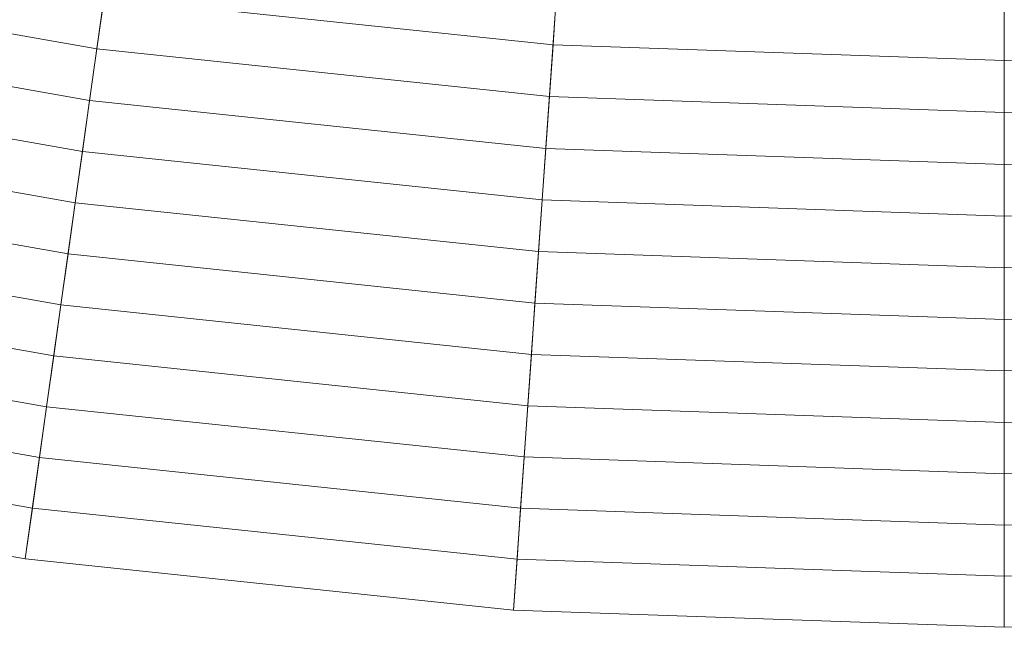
# Model space of a CAD drawing. Header units: centimetres. Extents: x -3.03 to 4.16, y -5.77 to 1.42.
# Tile 117 of 256: x 0.06 to 0.57, y -5.77 to -5.46. Entities that reach past the tile are written whole.
import ezdxf

# ---------------------------------------------------------------- set-up
doc = ezdxf.new("R2010")
doc.units = ezdxf.units.CM
doc.header["$LTSCALE"] = 2.54
doc.layers.add('Lucido design-1', color=7, linetype='Continuous')

# ---------------------------------------------------------------- blocks, each defined once
blk = doc.blocks.new('Gruppo-1')
at = {"color": 142, "linetype": 'Continuous', "lineweight": 9}
for points in [[(-0.89865, -5.46368, 37.14766), (-0.66576, -5.55777, 37.14766), (0.5643, -2.1782, 37.14766), (0.56416, -2.17815, 37.14766)], [(-0.66576, -5.55777, 37.14766), (-0.42688, -5.63539, 37.14766), (0.56444, -2.17825, 37.14766), (0.5643, -2.1782, 37.14766)], [(-0.42688, -5.63539, 37.14766), (-0.18316, -5.69616, 37.14766), (0.56459, -2.17828, 37.14766), (0.56444, -2.17825, 37.14766)], [(-0.18316, -5.69616, 37.14766), (0.06421, -5.73977, 37.14766), (0.56474, -2.17831, 37.14766), (0.56459, -2.17828, 37.14766)], [(0.06421, -5.73977, 37.14766), (0.31401, -5.76603, 37.14766), (0.56489, -2.17833, 37.14766), (0.56474, -2.17831, 37.14766)], [(0.31401, -5.76603, 37.14766), (0.56504, -5.7748, 37.14766), (0.56504, -2.17833, 37.14766), (0.56489, -2.17833, 37.14766)], [(0.56504, -5.7748, 37.14766), (0.56504, -2.17833, 37.14766), (0.56504, -2.17833, 37.14766)], [(0.56504, -5.7748, 37.14766), (0.81607, -5.76603, 37.14766), (0.56519, -2.17833, 37.14766), (0.56504, -2.17833, 37.14766)], [(-0.12291, -5.41274, 37.50929), (0.10453, -5.45285, 37.50929), (0.10084, -5.47914, 37.4972), (-0.12844, -5.43872, 37.4972)], [(0.10824, -5.42651, 37.52129), (0.33608, -5.45045, 37.52129), (0.33422, -5.47699, 37.50929), (0.10453, -5.45285, 37.50929)], [(-0.12844, -5.43872, 37.4972), (0.10084, -5.47914, 37.4972), (0.09715, -5.5054, 37.48501), (-0.13395, -5.46465, 37.48501)], [(0.33608, -5.45045, 37.52129), (0.56504, -5.45845, 37.52129), (0.56504, -5.48505, 37.50929), (0.33422, -5.47699, 37.50929)], [(0.56504, -5.45845, 37.52129), (0.794, -5.45045, 37.52129), (0.79586, -5.47699, 37.50929), (0.56504, -5.48505, 37.50929)], [(0.10453, -5.45285, 37.50929), (0.33422, -5.47699, 37.50929), (0.33237, -5.50348, 37.4972), (0.10084, -5.47914, 37.4972)], [(0.56504, -5.45845, 37.52129), (0.56504, -5.48505, 37.50929), (0.56504, -5.48505, 37.50929)], [(-0.13395, -5.46465, 37.48501), (0.09715, -5.5054, 37.48501), (0.09346, -5.53161, 37.47274), (-0.13945, -5.49054, 37.47274)], [(0.10084, -5.47914, 37.4972), (0.33237, -5.50348, 37.4972), (0.33052, -5.52993, 37.48501), (0.09715, -5.5054, 37.48501)], [(0.33422, -5.47699, 37.50929), (0.56504, -5.48505, 37.50929), (0.56504, -5.5116, 37.4972), (0.33237, -5.50348, 37.4972)], [(0.56504, -5.48505, 37.50929), (0.79586, -5.47699, 37.50929), (0.79771, -5.50348, 37.4972), (0.56504, -5.5116, 37.4972)], [(0.56504, -5.48505, 37.50929), (0.56504, -5.5116, 37.4972), (0.56504, -5.5116, 37.4972)], [(-0.13945, -5.49054, 37.47274), (0.09346, -5.53161, 37.47274), (0.08979, -5.55778, 37.46037), (-0.14495, -5.51639, 37.46037)], [(0.09715, -5.5054, 37.48501), (0.33052, -5.52993, 37.48501), (0.32868, -5.55633, 37.47274), (0.09346, -5.53161, 37.47274)], [(0.33237, -5.50348, 37.4972), (0.56504, -5.5116, 37.4972), (0.56504, -5.53812, 37.48501), (0.33052, -5.52993, 37.48501)], [(0.56504, -5.5116, 37.4972), (0.79771, -5.50348, 37.4972), (0.79956, -5.52993, 37.48501), (0.56504, -5.53812, 37.48501)], [(0.56504, -5.5116, 37.4972), (0.56504, -5.53812, 37.48501), (0.56504, -5.53812, 37.48501)], [(-0.14495, -5.51639, 37.46037), (0.08979, -5.55778, 37.46037), (0.08611, -5.58391, 37.44791), (-0.15043, -5.5422, 37.44791)], [(0.33052, -5.52993, 37.48501), (0.56504, -5.53812, 37.48501), (0.56504, -5.56459, 37.47274), (0.32868, -5.55633, 37.47274)], [(0.56504, -5.53812, 37.48501), (0.79956, -5.52993, 37.48501), (0.8014, -5.55633, 37.47274), (0.56504, -5.56459, 37.47274)], [(0.09346, -5.53161, 37.47274), (0.32868, -5.55633, 37.47274), (0.32683, -5.5827, 37.46037), (0.08979, -5.55778, 37.46037)], [(0.56504, -5.53812, 37.48501), (0.56504, -5.56459, 37.47274), (0.56504, -5.56459, 37.47274)], [(-0.15043, -5.5422, 37.44791), (0.08611, -5.58391, 37.44791), (0.08245, -5.61, 37.43536), (-0.15591, -5.56797, 37.43536)], [(0.32868, -5.55633, 37.47274), (0.56504, -5.56459, 37.47274), (0.56504, -5.59102, 37.46037), (0.32683, -5.5827, 37.46037)], [(0.56504, -5.56459, 37.47274), (0.8014, -5.55633, 37.47274), (0.80325, -5.5827, 37.46037), (0.56504, -5.59102, 37.46037)], [(0.08979, -5.55778, 37.46037), (0.32683, -5.5827, 37.46037), (0.32499, -5.60902, 37.44791), (0.08611, -5.58391, 37.44791)], [(0.56504, -5.56459, 37.47274), (0.56504, -5.59102, 37.46037), (0.56504, -5.59102, 37.46037)], [(-0.15591, -5.56797, 37.43536), (0.08245, -5.61, 37.43536), (0.07879, -5.63604, 37.42271), (-0.16138, -5.59369, 37.42271)], [(0.08611, -5.58391, 37.44791), (0.32499, -5.60902, 37.44791), (0.32315, -5.6353, 37.43536), (0.08245, -5.61, 37.43536)], [(0.32683, -5.5827, 37.46037), (0.56504, -5.59102, 37.46037), (0.56504, -5.6174, 37.44791), (0.32499, -5.60902, 37.44791)], [(0.56504, -5.59102, 37.46037), (0.80325, -5.5827, 37.46037), (0.80509, -5.60902, 37.44791), (0.56504, -5.6174, 37.44791)], [(0.56504, -5.59102, 37.46037), (0.56504, -5.6174, 37.44791), (0.56504, -5.6174, 37.44791)], [(-0.16138, -5.59369, 37.42271), (0.07879, -5.63604, 37.42271), (0.07513, -5.66204, 37.40998), (-0.16683, -5.61937, 37.40998)], [(0.08245, -5.61, 37.43536), (0.32315, -5.6353, 37.43536), (0.32132, -5.66153, 37.42271), (0.07879, -5.63604, 37.42271)], [(0.32499, -5.60902, 37.44791), (0.56504, -5.6174, 37.44791), (0.56504, -5.64374, 37.43536), (0.32315, -5.6353, 37.43536)], [(0.56504, -5.6174, 37.44791), (0.80509, -5.60902, 37.44791), (0.80693, -5.6353, 37.43536), (0.56504, -5.64374, 37.43536)], [(-0.16683, -5.61937, 37.40998), (0.07513, -5.66204, 37.40998), (0.07149, -5.68799, 37.39715), (-0.17228, -5.64501, 37.39715)], [(0.56504, -5.6174, 37.44791), (0.56504, -5.64374, 37.43536), (0.56504, -5.64374, 37.43536)], [(0.07879, -5.63604, 37.42271), (0.32132, -5.66153, 37.42271), (0.31949, -5.68772, 37.40998), (0.07513, -5.66204, 37.40998)], [(0.32315, -5.6353, 37.43536), (0.56504, -5.64374, 37.43536), (0.56504, -5.67004, 37.42271), (0.32132, -5.66153, 37.42271)], [(0.56504, -5.64374, 37.43536), (0.80693, -5.6353, 37.43536), (0.80876, -5.66153, 37.42271), (0.56504, -5.67004, 37.42271)], [(-0.17228, -5.64501, 37.39715), (0.07149, -5.68799, 37.39715), (0.06784, -5.7139, 37.38424), (-0.17772, -5.6706, 37.38424)], [(0.56504, -5.64374, 37.43536), (0.56504, -5.67004, 37.42271), (0.56504, -5.67004, 37.42271)], [(0.07513, -5.66204, 37.40998), (0.31949, -5.68772, 37.40998), (0.31766, -5.71387, 37.39715), (0.07149, -5.68799, 37.39715)], [(0.32132, -5.66153, 37.42271), (0.56504, -5.67004, 37.42271), (0.56504, -5.6963, 37.40998), (0.31949, -5.68772, 37.40998)], [(0.56504, -5.67004, 37.42271), (0.80876, -5.66153, 37.42271), (0.81059, -5.68772, 37.40998), (0.56504, -5.6963, 37.40998)], [(-0.17772, -5.6706, 37.38424), (0.06784, -5.7139, 37.38424), (0.06421, -5.73977, 37.37124), (-0.18316, -5.69616, 37.37124)], [(0.56504, -5.67004, 37.42271), (0.56504, -5.6963, 37.40998), (0.56504, -5.6963, 37.40998)], [(0.07149, -5.68799, 37.39715), (0.31766, -5.71387, 37.39715), (0.31584, -5.73997, 37.38424), (0.06784, -5.7139, 37.38424)], [(0.31949, -5.68772, 37.40998), (0.56504, -5.6963, 37.40998), (0.56504, -5.7225, 37.39715), (0.31766, -5.71387, 37.39715)], [(0.56504, -5.6963, 37.40998), (0.81059, -5.68772, 37.40998), (0.81242, -5.71387, 37.39715), (0.56504, -5.7225, 37.39715)], [(-0.18316, -5.69616, 37.37124), (0.06421, -5.73977, 37.37124), (0.06421, -5.73977, 37.14766), (-0.18316, -5.69616, 37.14766)], [(0.56504, -5.6963, 37.40998), (0.56504, -5.7225, 37.39715), (0.56504, -5.7225, 37.39715)], [(0.06784, -5.7139, 37.38424), (0.31584, -5.73997, 37.38424), (0.31401, -5.76603, 37.37124), (0.06421, -5.73977, 37.37124)], [(0.31766, -5.71387, 37.39715), (0.56504, -5.7225, 37.39715), (0.56504, -5.74867, 37.38424), (0.31584, -5.73997, 37.38424)], [(0.56504, -5.7225, 37.39715), (0.81242, -5.71387, 37.39715), (0.81425, -5.73997, 37.38424), (0.56504, -5.74867, 37.38424)], [(0.56504, -5.7225, 37.39715), (0.56504, -5.74867, 37.38424), (0.56504, -5.74867, 37.38424)], [(0.06421, -5.73977, 37.37124), (0.31401, -5.76603, 37.37124), (0.31401, -5.76603, 37.14766), (0.06421, -5.73977, 37.14766)], [(0.31584, -5.73997, 37.38424), (0.56504, -5.74867, 37.38424), (0.56504, -5.7748, 37.37124), (0.31401, -5.76603, 37.37124)], [(0.56504, -5.74867, 37.38424), (0.81425, -5.73997, 37.38424), (0.81607, -5.76603, 37.37124), (0.56504, -5.7748, 37.37124)], [(0.56504, -5.74867, 37.38424), (0.56504, -5.7748, 37.37124), (0.56504, -5.7748, 37.37124)], [(0.31401, -5.76603, 37.37124), (0.56504, -5.7748, 37.37124), (0.56504, -5.7748, 37.14766), (0.31401, -5.76603, 37.14766)], [(0.56504, -5.7748, 37.37124), (0.81607, -5.76603, 37.37124), (0.81607, -5.76603, 37.14766), (0.56504, -5.7748, 37.14766)], [(0.56504, -5.7748, 37.37124), (0.56504, -5.7748, 37.14766), (0.56504, -5.7748, 37.14766)]]:
    blk.add_3dface(points, dxfattribs=at)

msp = doc.modelspace()

# ---------------------------------------------------------------- block references
at = {"layer": 'Lucido design-1', "color": 7}
msp.add_blockref('Gruppo-1', (0, 0), dxfattribs=at)

doc.saveas('drawing.dxf')
